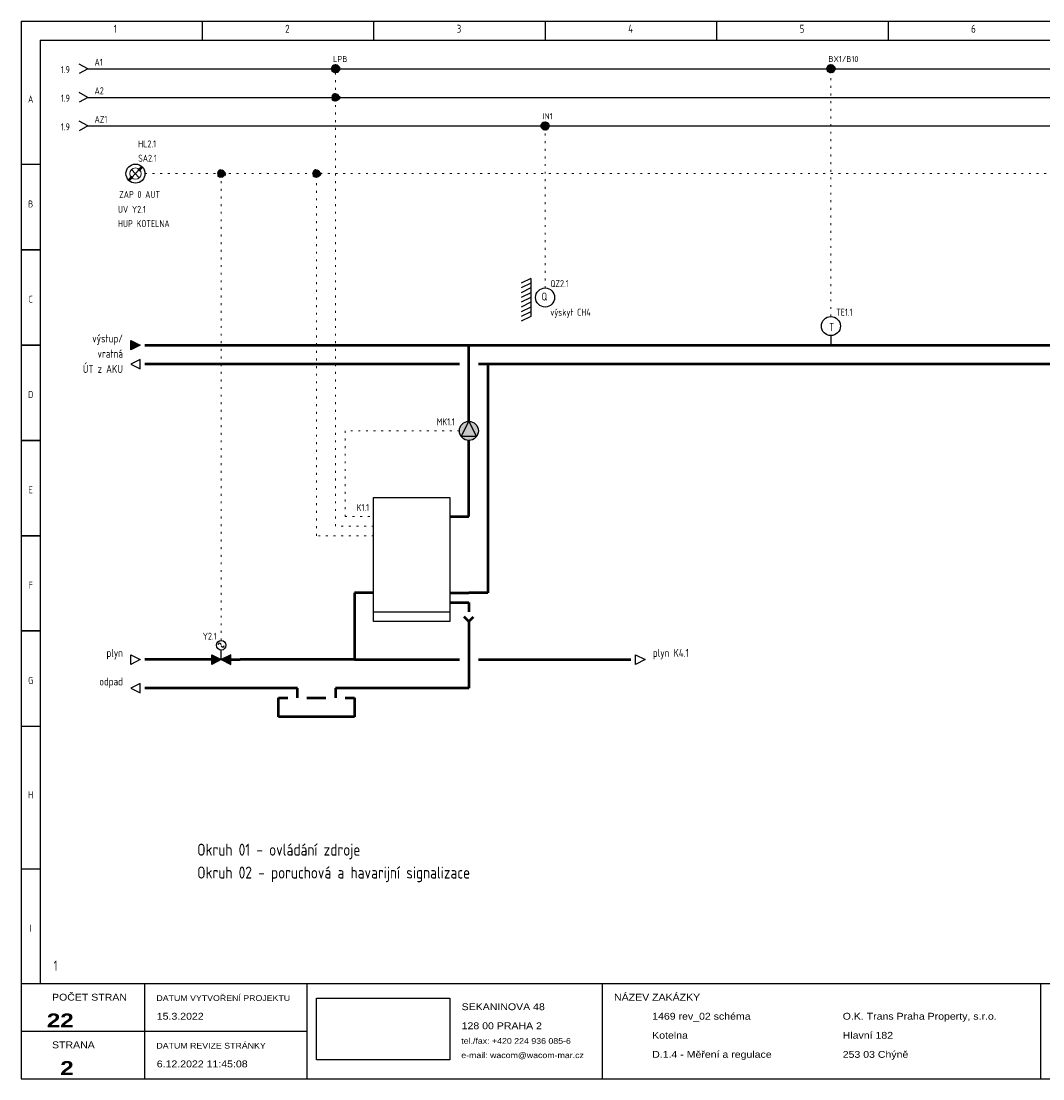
# Model space of a CAD drawing. Header units: millimetres. Extents: x 8 to 412, y 5 to 282.
# Tile 1 of 2: x 8 to 276, y 5 to 282. Entities that reach past the tile are written whole.
import ezdxf
from ezdxf.enums import TextEntityAlignment as Align

# ---------------------------------------------------------------- set-up
doc = ezdxf.new("R2010")
doc.units = ezdxf.units.MM
doc.linetypes.add('Caddy_Dot', pattern=[2, 0.5, -1.5])
doc.linetypes.add('Caddy_Solid', pattern=[0])
for name, color, linetype, lineweight in [('Caddy_1', 7, 'Caddy_Solid', 25), ('Caddy_2', 7, 'Caddy_Solid', 50), ('Caddy_3', 7, 'Caddy_Solid', 100), ('Caddy_4', 7, 'Caddy_Dot', 18)]:
    doc.layers.add(name, color=color, linetype=linetype, lineweight=lineweight)
doc.styles.add('Caddy_Arial', font='arial.ttf', dxfattribs={"width": 1.1})
doc.styles.add('Caddy_Arial Black', font='ariblk.ttf', dxfattribs={"width": 1.1})
doc.styles.add('Caddy_Vectorfont1p', font='isocp___.ttf', dxfattribs={"width": 0.9})
picture_1 = doc.add_image_def('image1.jpg', size_in_pixel=(1084, 500))
pattern_1 = [(28.64789, (0, 0), (-0.047942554, 0.087758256), []), (118.64789, (0, 0), (-0.087758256, -0.047942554), [])]

# ---------------------------------------------------------------- blocks, each defined once
blk = doc.blocks.new('D94AD022E86A')
at = {"layer": 'Caddy_1', "color": 7, "linetype": 'Caddy_Solid', "lineweight": 25}
for p, q in [((7.5, 282.5), (7.5, 5)), ((7.5, 282.5), (412.5, 282.5)), ((55, 282.5), (55, 277.5)), ((100, 282.5), (100, 277.5)), ((145, 282.5), (145, 277.5)), ((190, 282.5), (190, 277.5)), ((235, 282.5), (235, 277.5)), ((12.5, 277.5), (407.5, 277.5)), ((12.5, 277.5), (12.5, 30)), ((7.5, 245), (12.5, 245)), ((7.5, 222.5), (12.5, 222.5)), ((12.5, 222.5), (7.5, 222.5)), ((11.5, 222.5), (10.5, 222.5)), ((12.5, 197.5), (7.5, 197.5)), ((7.5, 197.5), (12.5, 197.5)), ((12.5, 172.5), (7.5, 172.5)), ((7.5, 172.5), (12.5, 172.5)), ((12.5, 147.5), (7.5, 147.5)), ((7.5, 147.5), (12.5, 147.5)), ((12.5, 122.5), (7.5, 122.5)), ((7.5, 122.5), (12.5, 122.5)), ((7.5, 97.5), (12.5, 97.5)), ((12.5, 60), (7.5, 60)), ((7.5, 30), (412.5, 30)), ((40, 5), (40, 30)), ((82.5, 30), (82.5, 5)), ((160, 30), (160, 5)), ((275, 30), (275, 5)), ((7.5, 17.5), (82.5, 17.5)), ((7.5, 5), (412.5, 5))]:
    blk.add_line(p, q, dxfattribs=at)
at = {"layer": 'Caddy_1', "color": 7, "lineweight": 25}
for s, height, style, width, p in [('1', 2.1, 'Caddy_Vectorfont1p', 0.9, (31.8, 279.45)), ('2', 2.1, 'Caddy_Vectorfont1p', 0.9, (76.8, 279.45)), ('3', 2.1, 'Caddy_Vectorfont1p', 0.9, (121.8, 279.45)), ('4', 2.1, 'Caddy_Vectorfont1p', 0.9, (166.8, 279.45)), ('5', 2.1, 'Caddy_Vectorfont1p', 0.9, (211.8, 279.45)), ('6', 2.1, 'Caddy_Vectorfont1p', 0.9, (256.8, 279.45)), ('NÁZEV ZAKÁZKY', 1.8, 'Caddy_Arial', 1.1, (163.1, 25.52)), ('POČET STRAN', 1.8, 'Caddy_Arial', 1.1, (15.6, 25.52)), ('DATUM VYTVOŘENÍ PROJEKTU', 1.5, 'Caddy_Arial', 1.1, (43, 25.44)), ('15.3.2022', 1.8, 'Caddy_Arial', 1.1, (43.1, 20.52)), ('SEKANINOVA 48', 1.8, 'Caddy_Arial', 1.1, (123.1, 23.02)), ('1469 rev_02 schéma', 1.8, 'Caddy_Arial', 1.1, (173.1, 20.52)), ('O.K. Trans Praha Property, s.r.o.', 1.8, 'Caddy_Arial', 1.1, (223.1, 20.52)), ('128 00 PRAHA 2', 1.8, 'Caddy_Arial', 1.1, (123.1, 18.02)), ('Kotelna', 1.8, 'Caddy_Arial', 1.1, (173.1, 15.52)), ('Hlavní 182', 1.8, 'Caddy_Arial', 1.1, (223.1, 15.52)), ('STRANA', 1.8, 'Caddy_Arial', 1.1, (15.6, 13.02)), ('DATUM REVIZE STRÁNKY', 1.5, 'Caddy_Arial', 1.1, (43, 12.94)), ('tel./fax: +420 224 936 085-6', 1.5, 'Caddy_Arial', 1.1, (123, 14.19)), ('e-mail: wacom@wacom-mar.cz', 1.5, 'Caddy_Arial', 1.1, (123, 10.44)), ('D.1.4 - Měření a regulace', 1.8, 'Caddy_Arial', 1.1, (173.1, 10.52)), ('253 03 Chýně', 1.8, 'Caddy_Arial', 1.1, (223.1, 10.52)), ('6.12.2022 11:45:08', 1.8, 'Caddy_Arial', 1.1, (43.1, 8.02))]:
    blk.add_text(s, height=height, dxfattribs=dict(at, style=style, width=width)).set_placement(p)
at = {"layer": 'Caddy_1', "color": 7, "lineweight": 25, "style": 'Caddy_Vectorfont1p', "width": 0.9}
for s, p in [('A', (10, 261.11)), ('B', (10, 233.61)), ('C', (10, 208.61)), ('D', (10, 183.61)), ('E', (10, 158.61)), ('F', (10, 133.61)), ('G', (10, 108.61)), ('H', (10, 78.61)), ('I', (10, 43.61))]:
    blk.add_text(s, height=1.84, dxfattribs=at).set_placement(p, align=Align.CENTER)
at = {"layer": 'Caddy_1', "color": 1, "lineweight": 25, "true_color": 0xff0000, "style": 'Caddy_Vectorfont1p', "width": 0.9}
blk.add_text('1', height=2.63, dxfattribs=at).set_placement((16, 33.38))
at = {"layer": 'Caddy_1', "color": 7, "lineweight": 25, "style": 'Caddy_Arial Black', "width": 1.1}
for s, p in [('22', (21.3, 18.55)), ('2', (21.3, 6.05))]:
    blk.add_text(s, height=3.6, dxfattribs=at).set_placement(p, align=Align.RIGHT)
at = {"color": 18, "true_color": 0x000000}
image = blk.add_image(picture_1, insert=(85, 10), size_in_units=(35, 16.14), dxfattribs=at)
blk = doc.blocks.new('607F5F7134AA')
at = {"layer": 'Caddy_1', "color": 7, "linetype": 'Caddy_Solid', "lineweight": 25}
for q in [(22.75, 271.25), (22.75, 268.75)]:
    blk.add_line((25, 270), q, dxfattribs=at)
at = {"layer": 'Caddy_1', "color": 7, "lineweight": 25, "style": 'Caddy_Vectorfont1p', "width": 0.9}
blk.add_text('1.9', height=1.838, dxfattribs=at).set_placement((20.28, 268.86), align=Align.RIGHT)
blk.add_attdef('$TAG160010', (26.76, 270.81), '', height=1.84, dxfattribs=at)
blk = doc.blocks.new('6B94A8EEA95E')
at = {"layer": 'Caddy_1', "color": 7, "linetype": 'Caddy_Solid', "lineweight": 25}
for q in [(22.75, 263.75), (22.75, 261.25)]:
    blk.add_line((25, 262.5), q, dxfattribs=at)
at = {"layer": 'Caddy_1', "color": 7, "lineweight": 25, "style": 'Caddy_Vectorfont1p', "width": 0.9}
blk.add_text('1.9', height=1.838, dxfattribs=at).set_placement((20.28, 261.36), align=Align.RIGHT)
blk.add_attdef('$TAG160010', (26.76, 263.31), '', height=1.84, dxfattribs=at)
blk = doc.blocks.new('A70B7A6E22A7')
at = {"layer": 'Caddy_1', "color": 7, "linetype": 'Caddy_Solid', "lineweight": 25}
for p, q in [((100, 157.5), (120, 157.5)), ((100, 125), (100, 157.5)), ((120, 157.5), (120, 125)), ((120, 125), (100, 125))]:
    blk.add_line(p, q, dxfattribs=at)
blk = doc.blocks.new('1770355B7081')
at = {"layer": 'Caddy_1', "color": 7, "linetype": 'Caddy_Solid', "lineweight": 25}
blk.add_line((100, 127.5), (120, 127.5), dxfattribs=at)
at = {"layer": 'Caddy_1'}
blk.add_blockref('A70B7A6E22A7', (0, 0, 1), dxfattribs=at)
at = {"layer": 'Caddy_1', "color": 7, "lineweight": 25, "style": 'Caddy_Vectorfont1p', "width": 0.9}
blk.add_attdef('$TAG160010', text='', height=1.84, dxfattribs=at).set_placement((98.79, 153.96), align=Align.RIGHT)
blk = doc.blocks.new('A4C816476012')
at = {"layer": 'Caddy_1', "color": 7, "linetype": 'Caddy_Solid', "lineweight": 25}
for p, q in [((36.25, 113.75), (36.25, 116.25)), ((36.25, 116.25), (38.75, 115)), ((38.75, 115), (36.25, 113.75))]:
    blk.add_line(p, q, dxfattribs=at)
blk = doc.blocks.new('3CFA27D0E7C9')
at = {"layer": 'Caddy_1', "color": 7, "linetype": 'Caddy_Solid', "lineweight": 25}
blk.add_circle((220, 202.5), 2.5, dxfattribs=at)
at = {"layer": 'Caddy_1', "color": 7, "lineweight": 25, "style": 'Caddy_Vectorfont1p', "width": 0.9}
blk.add_text('T', height=2.1, dxfattribs=at).set_placement((219.55, 201.2))
blk.add_attdef('$TAG160010', (221.37, 205.21), '', height=1.84, dxfattribs=at)
blk = doc.blocks.new('3FB9CED47F0A')
at = {"layer": 'Caddy_1', "color": 7, "linetype": 'Caddy_Solid', "lineweight": 25}
for p, q in [((141.25, 215), (138.75, 213.75)), ((141.25, 213.75), (138.75, 212.5)), ((141.25, 215), (141.25, 205)), ((141.25, 212.5), (138.75, 211.25)), ((141.25, 211.25), (138.75, 210)), ((141.25, 210), (138.75, 208.75)), ((141.25, 208.75), (138.75, 207.5)), ((141.25, 207.5), (138.75, 206.25)), ((141.25, 206.25), (138.75, 205)), ((141.25, 205), (138.75, 203.75))]:
    blk.add_line(p, q, dxfattribs=at)
blk.add_circle((145, 210), 2.5, dxfattribs=at)
at = {"layer": 'Caddy_1', "color": 7, "lineweight": 25, "style": 'Caddy_Vectorfont1p', "width": 0.9}
blk.add_text('Q', height=2.1, dxfattribs=at).set_placement((144.05, 209.2))
for tag, p in [('$TAG160010', (146.37, 212.71)), ('$TAG160030', (146.37, 205.21))]:
    blk.add_attdef(tag, p, '', height=1.84, dxfattribs=at)
blk = doc.blocks.new('AAEC78CB0DEE')
at = {"layer": 'Caddy_1', "color": 7, "linetype": 'Caddy_Solid', "lineweight": 25}
for q in [(22.75, 256.25), (22.75, 253.75)]:
    blk.add_line((25, 255), q, dxfattribs=at)
at = {"layer": 'Caddy_1', "color": 7, "lineweight": 25, "style": 'Caddy_Vectorfont1p', "width": 0.9}
blk.add_text('1.9', height=1.838, dxfattribs=at).set_placement((20.28, 253.86), align=Align.RIGHT)
blk.add_attdef('$TAG160010', (26.76, 255.81), '', height=1.84, dxfattribs=at)
blk = doc.blocks.new('E7A29289C265')
at = {"layer": 'Caddy_1', "color": 7, "lineweight": 25, "style": 'Caddy_Vectorfont1p', "width": 0.9}
blk.add_attdef('$TAG160010', (38.2, 249.36), '', height=1.84, dxfattribs=at)
blk = doc.blocks.new('AC2CB6FA7CA5')
at = {"layer": 'Caddy_1', "color": 7, "linetype": 'Caddy_Solid', "lineweight": 50}
for p, q in [((38.3, 243.3), (39.3, 244.3)), ((35.7, 240.7), (36.7, 241.7))]:
    blk.add_line(p, q, dxfattribs=at)
at = {"layer": 'Caddy_1', "color": 7, "linetype": 'Caddy_Solid', "lineweight": 9}
for p, q in [((38.5, 243.6), (36.5, 241.4)), ((38.5, 241.4), (36.5, 243.6))]:
    blk.add_line(p, q, dxfattribs=at)
at = {"layer": 'Caddy_1', "color": 7, "linetype": 'Caddy_Solid', "lineweight": 25}
blk.add_circle((37.5, 242.5), 2.5, dxfattribs=at)
at = {"layer": 'Caddy_1', "color": 7, "linetype": 'Caddy_Solid', "lineweight": 9}
blk.add_circle((37.5, 242.5), 1.5, dxfattribs=at)
at = {"layer": 'Caddy_1', "color": 7, "lineweight": 25, "style": 'Caddy_Vectorfont1p', "width": 0.9}
for tag, p in [('$TAG160010', (38.2, 245.61)), ('$TAG160030', (33.2, 236.11)), ('$TAG165200', (32.9, 232.21)), ('$TAG165205', (32.9, 228.46))]:
    blk.add_attdef(tag, p, '', height=1.84, dxfattribs=at)
blk = doc.blocks.new('6EF031DE9EC2')
at = {"layer": 'Caddy_1'}
ref = blk.add_blockref('E7A29289C265', (0, 0, 1), dxfattribs=at)
ref.add_attrib('$TAG160010', 'HL2.1', (38.2, 249.36), dxfattribs={"color": 7, "lineweight": 25, "height": 1.838, "style": 'Caddy_Vectorfont1p', "width": 0.9})
ref = blk.add_blockref('AC2CB6FA7CA5', (0, 0, 1), dxfattribs=at)
ref.add_attrib('$TAG160010', 'SA2.1', (38.2, 245.61), dxfattribs={"color": 7, "lineweight": 25, "height": 1.838, "style": 'Caddy_Vectorfont1p', "width": 0.9})
ref.add_attrib('$TAG160030', 'ZAP 0 AUT', (33.2, 236.11), dxfattribs={"color": 7, "lineweight": 25, "height": 1.838, "style": 'Caddy_Vectorfont1p', "width": 0.9})
ref.add_attrib('$TAG165200', 'UV Y2.1', (32.9, 232.21), dxfattribs={"color": 7, "lineweight": 25, "height": 1.838, "style": 'Caddy_Vectorfont1p', "width": 0.9})
ref.add_attrib('$TAG165205', 'HUP KOTELNA', (32.9, 228.46), dxfattribs={"color": 7, "lineweight": 25, "height": 1.8375, "style": 'Caddy_Vectorfont1p', "width": 0.9})
blk = doc.blocks.new('8E9FC5E7BD50')
at = {"layer": 'Caddy_1', "color": 7, "linetype": 'Caddy_Solid', "lineweight": 25}
for p, q in [((38.75, 108.75), (36.25, 107.5)), ((38.75, 106.25), (38.75, 108.75)), ((36.25, 107.5), (38.75, 106.25))]:
    blk.add_line(p, q, dxfattribs=at)
blk = doc.blocks.new('0D78DB4A15D1')
at = {"layer": 'Caddy_1'}
blk.add_hatch(color=7, dxfattribs=at).paths.add_polyline_path([(38.75, 197.5), (36.25, 196.25), (36.25, 198.75)])
at = {"layer": 'Caddy_1', "color": 7, "linetype": 'Caddy_Solid', "lineweight": 25}
for p, q in [((36.25, 196.25), (36.25, 198.75)), ((36.25, 198.75), (38.75, 197.5)), ((38.75, 197.5), (36.25, 196.25))]:
    blk.add_line(p, q, dxfattribs=at)
blk = doc.blocks.new('434A18205619')
at = {"layer": 'Caddy_1', "color": 7, "linetype": 'Caddy_Solid', "lineweight": 25}
for p, q in [((38.75, 193.75), (36.25, 192.5)), ((36.25, 192.5), (38.75, 191.25)), ((38.75, 191.25), (38.75, 193.75))]:
    blk.add_line(p, q, dxfattribs=at)
blk = doc.blocks.new('EB42313AC9FB')
at = {"layer": 'Caddy_1', "color": 7, "linetype": 'Caddy_Solid', "lineweight": 25}
for p, q in [((168.75, 113.75), (168.75, 116.25)), ((168.75, 116.25), (171.25, 115)), ((171.25, 115), (168.75, 113.75))]:
    blk.add_line(p, q, dxfattribs=at)
blk = doc.blocks.new('1459488C62E0')
at = {"layer": 'Caddy_1', "true_color": 0xe1e1e1}
for points in [[(57.5, 116.25), (57.5, 113.75), (60, 115)], [(62.5, 116.25), (62.5, 113.75), (60, 115)]]:
    blk.add_hatch(color=254, dxfattribs=at).paths.add_polyline_path(points)
at = {"layer": 'Caddy_1', "color": 7, "linetype": 'Caddy_Solid', "lineweight": 25}
blk.add_line((60, 115), (60, 117.5), dxfattribs=at)
at = {"layer": 'Caddy_1', "color": 7, "linetype": 'Caddy_Solid', "lineweight": 50}
for p, q in [((57.5, 115), (55, 115)), ((62.5, 115), (65, 115))]:
    blk.add_line(p, q, dxfattribs=at)
at = {"layer": 'Caddy_1', "color": 7, "linetype": 'Caddy_Solid', "lineweight": 25}
for points in [[(60, 115), (57.5, 113.75), (57.5, 116.25)], [(60, 115), (62.5, 113.75), (62.5, 116.25)]]:
    blk.add_lwpolyline(points, close=True, dxfattribs=at)
blk.add_circle((60, 118.75), 1.25, dxfattribs=at)
for centre, start_param, end_param in [((59.6, 118.9), 0, 3.141593), ((60.4, 118.7), 3.141593, 6.283185)]:
    blk.add_ellipse(centre, major_axis=(0.4, 0), ratio=1, start_param=start_param, end_param=end_param, dxfattribs=at)
at = {"layer": 'Caddy_1', "color": 7, "lineweight": 25, "style": 'Caddy_Vectorfont1p', "width": 0.9}
blk.add_attdef('$TAG160010', text='', height=1.84, dxfattribs=at).set_placement((58.79, 120.21), align=Align.RIGHT)
blk = doc.blocks.new('F6177236B197')
at = {"layer": 'Caddy_1', "true_color": 0xe1e1e1}
h = blk.add_hatch(color=254, dxfattribs=at)
edge = h.paths.add_edge_path(flags=0)
edge.add_arc((125, 175), 2.5, 0, 360)
blk.add_hatch(color=254, dxfattribs=at).paths.add_polyline_path([(125, 177.5), (123, 173.5), (127, 173.5)])
at = {"layer": 'Caddy_1', "color": 7, "linetype": 'Caddy_Solid', "lineweight": 25}
blk.add_lwpolyline([(127, 173.5), (123, 173.5), (125, 177.5)], close=True, dxfattribs=at)
blk.add_circle((125, 175), 2.5, dxfattribs=at)
at = {"layer": 'Caddy_1', "color": 7, "lineweight": 25, "style": 'Caddy_Vectorfont1p', "width": 0.9}
blk.add_attdef('$TAG160010', text='', height=1.84, dxfattribs=at).set_placement((121.29, 176.46), align=Align.RIGHT)

msp = doc.modelspace()

# ---------------------------------------------------------------- hatches: boundary and pattern name
at = {"layer": 'Caddy_1'}
h = msp.add_hatch(dxfattribs=at)
h.set_pattern_fill('_USER', scale=0.1, angle=28.6479, style=0, double=1, pattern_type=0)
h.set_pattern_definition(pattern_1)
edge = h.paths.add_edge_path(flags=0)
edge.add_arc((90, 270), 1, 0, 360)
h = msp.add_hatch(dxfattribs=at)
h.set_pattern_fill('_USER', scale=0.1, angle=28.6479, style=0, double=1, pattern_type=0)
h.set_pattern_definition(pattern_1)
edge = h.paths.add_edge_path(flags=0)
edge.add_arc((220, 270), 1, 0, 360)
h = msp.add_hatch(dxfattribs=at)
h.set_pattern_fill('_USER', scale=0.1, angle=28.6479, style=0, double=1, pattern_type=0)
h.set_pattern_definition(pattern_1)
edge = h.paths.add_edge_path(flags=0)
edge.add_arc((145, 255), 1, 0, 360)
at = {"layer": 'Caddy_4'}
h = msp.add_hatch(dxfattribs=at)
h.set_pattern_fill('_USER', scale=0.1, angle=28.6479, style=0, double=1, pattern_type=0)
h.set_pattern_definition(pattern_1)
edge = h.paths.add_edge_path(flags=0)
edge.add_arc((90, 262.5), 1, 0, 360)
h = msp.add_hatch(dxfattribs=at)
h.set_pattern_fill('_USER', scale=0.1, angle=28.6479, style=0, double=1, pattern_type=0)
h.set_pattern_definition(pattern_1)
edge = h.paths.add_edge_path(flags=0)
edge.add_arc((60, 242.5), 1, 0, 360)
h = msp.add_hatch(dxfattribs=at)
h.set_pattern_fill('_USER', scale=0.1, angle=28.6479, style=0, double=1, pattern_type=0)
h.set_pattern_definition(pattern_1)
edge = h.paths.add_edge_path(flags=0)
edge.add_arc((85, 242.5), 1, 0, 360)

# ---------------------------------------------------------------- linework, layer by layer
at = {"layer": 'Caddy_1', "color": 7, "linetype": 'Caddy_Solid', "lineweight": 25}
for p, q in [((25, 270), (90, 270)), ((90, 270), (220, 270)), ((220, 270), (367.5, 270)), ((25, 262.5), (90, 262.5)), ((90, 262.5), (395, 262.5)), ((25, 255), (145, 255)), ((145, 255), (315, 255)), ((220, 200), (220, 197.5))]:
    msp.add_line(p, q, dxfattribs=at)
at = {"layer": 'Caddy_1', "color": 7, "lineweight": 40}
for centre in [(90, 270), (220, 270), (145, 255)]:
    msp.add_circle(centre, 1, dxfattribs=at)
at = {"layer": 'Caddy_2', "color": 7, "linetype": 'Caddy_Solid', "lineweight": 50}
for p, q in [((40, 197.5), (280, 197.5)), ((125, 177.5), (125, 197.5)), ((122.5, 192.5), (40, 192.5)), ((190, 192.5), (127.5, 192.5)), ((130, 192.5), (130, 132.5)), ((275, 192.5), (190, 192.5)), ((280, 192.5), (195, 192.5)), ((125, 152.5), (125, 172.5)), ((120, 152.5), (125, 152.5)), ((100, 132.5), (95, 132.5)), ((95, 132.5), (95, 115)), ((120, 132.5), (122.5, 132.5)), ((120, 132.5), (125, 132.5)), ((130, 132.5), (125, 132.5)), ((120, 130), (125, 130)), ((125, 130), (125, 127.5)), ((125, 125), (123.75, 126.25)), ((125, 125), (126.25, 126.25)), ((125, 125), (125, 107.5)), ((55, 115), (40, 115)), ((95, 115), (65, 115)), ((95, 115), (122.5, 115)), ((127.5, 115), (167.5, 115)), ((80, 107.5), (40, 107.5)), ((80, 105), (80, 107.5)), ((90, 107.5), (90, 105)), ((125, 107.5), (90, 107.5)), ((75, 100), (75, 105)), ((75, 105), (77.5, 105)), ((82.5, 105), (87.5, 105)), ((92.5, 105), (95, 105)), ((95, 105), (95, 100)), ((95, 100), (75, 100))]:
    msp.add_line(p, q, dxfattribs=at)
at = {"layer": 'Caddy_4', "color": 7, "linetype": 'Caddy_Dot', "lineweight": 18}
for p, q in [((90, 262.5), (90, 270)), ((220, 205), (220, 270)), ((90, 150), (90, 262.5)), ((145, 212.5), (145, 255)), ((40, 242.5), (60, 242.5)), ((60, 120), (60, 242.5)), ((60, 242.5), (85, 242.5)), ((85, 147.5), (85, 242.5)), ((352.5, 242.5), (85, 242.5)), ((122.5, 175), (92.5, 175)), ((92.5, 175), (92.5, 152.5)), ((100, 150), (90, 150)), ((92.5, 152.5), (100, 152.5)), ((100, 147.5), (85, 147.5))]:
    msp.add_line(p, q, dxfattribs=at)
at = {"layer": 'Caddy_4', "color": 7, "lineweight": 40}
for centre in [(90, 262.5), (60, 242.5), (85, 242.5)]:
    msp.add_circle(centre, 1, dxfattribs=at)

# ---------------------------------------------------------------- block references
at = {"layer": 'Caddy_1'}
for name in ['D94AD022E86A', '6EF031DE9EC2', '0D78DB4A15D1', '434A18205619', 'A4C816476012', 'EB42313AC9FB', '8E9FC5E7BD50']:
    msp.add_blockref(name, (0, 0, 1), dxfattribs=at)
ref = msp.add_blockref('607F5F7134AA', (0, 0, 1), dxfattribs=at)
ref.add_attrib('$TAG160010', 'A1', (26.76, 270.81), dxfattribs={"color": 7, "lineweight": 25, "height": 1.838, "style": 'Caddy_Vectorfont1p', "width": 0.9})
ref = msp.add_blockref('6B94A8EEA95E', (0, 0, 1), dxfattribs=at)
ref.add_attrib('$TAG160010', 'A2', (26.76, 263.31), dxfattribs={"color": 7, "lineweight": 25, "height": 1.838, "style": 'Caddy_Vectorfont1p', "width": 0.9})
ref = msp.add_blockref('AAEC78CB0DEE', (0, 0, 1), dxfattribs=at)
ref.add_attrib('$TAG160010', 'AZ1', (26.76, 255.81), dxfattribs={"color": 7, "lineweight": 25, "height": 1.838, "style": 'Caddy_Vectorfont1p', "width": 0.9})
ref = msp.add_blockref('3CFA27D0E7C9', (0, 0, 1), dxfattribs=at)
ref.add_attrib('$TAG160010', 'TE1.1', (221.37, 205.21), dxfattribs={"color": 7, "lineweight": 25, "height": 1.838, "style": 'Caddy_Vectorfont1p', "width": 0.9})
ref = msp.add_blockref('1770355B7081', (0, 0, 1), dxfattribs=at)
ref.add_attrib('$TAG160010', 'K1.1', dxfattribs={"color": 7, "lineweight": 25, "height": 1.838, "style": 'Caddy_Vectorfont1p', "width": 0.9}).set_placement((98.79, 153.96), align=Align.RIGHT)
ref = msp.add_blockref('1459488C62E0', (0, 0, 1), dxfattribs=at)
ref.add_attrib('$TAG160010', 'Y2.1', dxfattribs={"color": 7, "lineweight": 25, "height": 1.838, "style": 'Caddy_Vectorfont1p', "width": 0.9}).set_placement((58.79, 120.21), align=Align.RIGHT)
at = {"layer": 'Caddy_3'}
ref = msp.add_blockref('F6177236B197', (0, 0, 1), dxfattribs=at)
ref.add_attrib('$TAG160010', 'MK1.1', dxfattribs={"layer": 'Caddy_1', "color": 7, "lineweight": 25, "height": 1.838, "style": 'Caddy_Vectorfont1p', "width": 0.9}).set_placement((121.29, 176.46), align=Align.RIGHT)
at = {"layer": 'Caddy_4'}
ref = msp.add_blockref('3FB9CED47F0A', (0, 0, 1), dxfattribs=at)
ref.add_attrib('$TAG160010', 'QZ2.1', (146.37, 212.71), dxfattribs={"layer": 'Caddy_1', "color": 7, "lineweight": 25, "height": 1.838, "style": 'Caddy_Vectorfont1p', "width": 0.9})
ref.add_attrib('$TAG160030', 'výskyt CH4', (146.37, 205.21), dxfattribs={"layer": 'Caddy_1', "color": 7, "lineweight": 25, "height": 1.838, "style": 'Caddy_Vectorfont1p', "width": 0.9})

# ---------------------------------------------------------------- texts
at = {"layer": 'Caddy_1', "color": 7, "lineweight": 25, "style": 'Caddy_Vectorfont1p', "width": 0.9}
for s, height, p in [('LPB', 1.575, (89.35, 271.77)), ('BX1/B10', 1.575, (219.35, 271.77)), ('plyn K4.1', 2.1, (173.3, 115.7)), ('Okruh 01 - ovládání zdroje', 3.15, (53.7, 63.55)), ('Okruh 02 - poruchová a havarijní signalizace', 3.15, (53.7, 57.55))]:
    msp.add_text(s, height=height, dxfattribs=at).set_placement(p)
for s, p in [('výstup/', (34.2, 198.2)), ('vratná', (34.2, 194.2)), ('ÚT z AKU', (34.2, 190.2)), ('plyn', (34.2, 115.7)), ('odpad', (34.2, 108.2))]:
    msp.add_text(s, height=2.1, dxfattribs=at).set_placement(p, align=Align.RIGHT)
at = {"layer": 'Caddy_4', "color": 7, "lineweight": 25, "style": 'Caddy_Vectorfont1p', "width": 0.9}
msp.add_text('IN1', height=1.575, dxfattribs=at).set_placement((144.35, 256.77))

doc.saveas('drawing.dxf')
